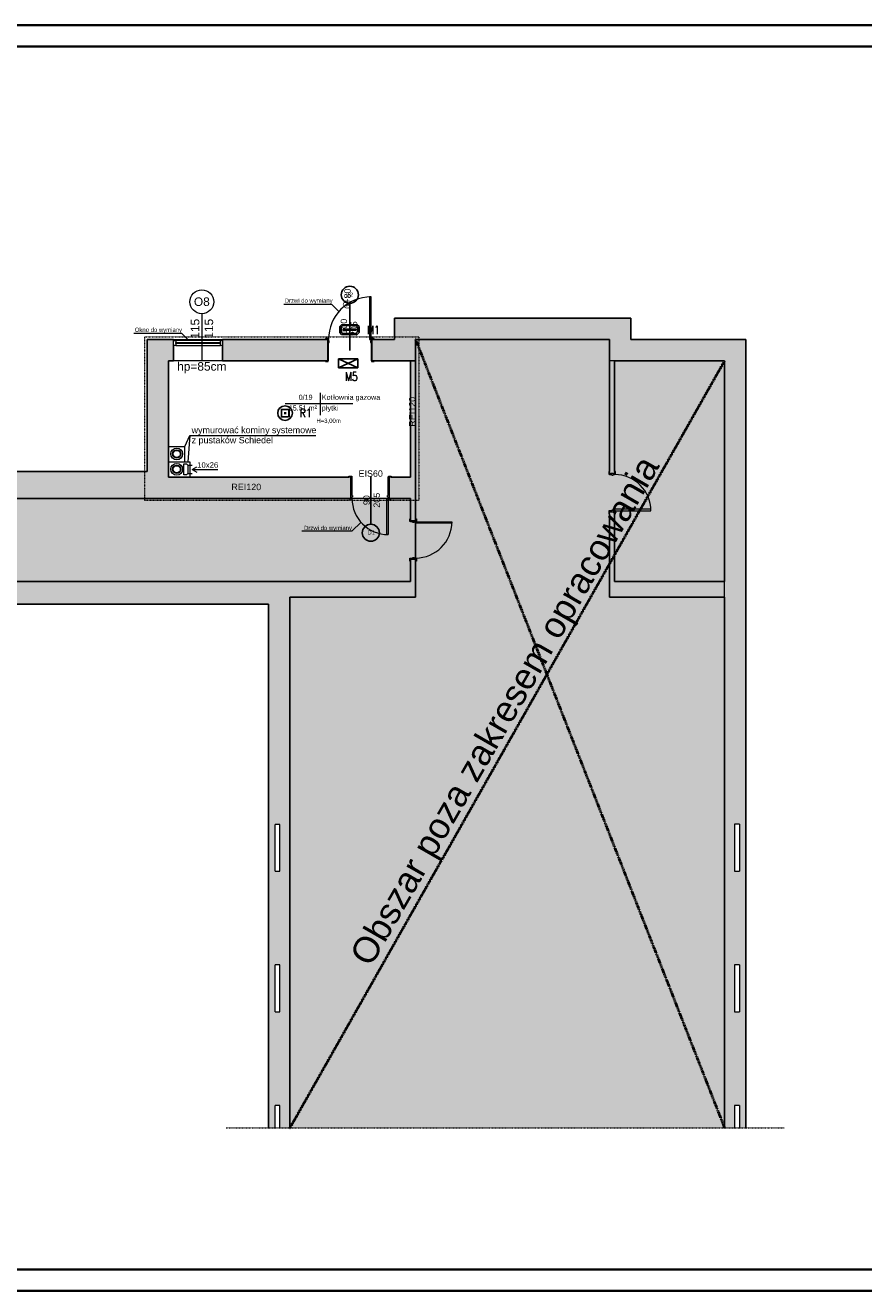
# Model space of a CAD drawing. Header units: centimetres. Extents: x 14504 to 44111, y -18976 to -7683.
# Tile 56 of 141: x 25101 to 27068, y -15068 to -12098. Entities that reach past the tile are written whole.
import ezdxf

# ---------------------------------------------------------------- set-up
doc = ezdxf.new("R2010")
doc.units = ezdxf.units.CM
doc.linetypes.add('Aligning Line 1_8_', pattern=[0.635, 0.3175, -0.3175])
for name, color, linetype, lineweight in [('_gruba', 90, 'Continuous', 35), ('A-AREA-IDEN', 4, 'Continuous', 9), ('A-DETL', 6, 'Continuous', 9), ('A-DETL-GENF', 92, 'Continuous', 9), ('A-DETL-MEDM', 33, 'Continuous', 25), ('A-DETL-THIN', 151, 'Continuous', 9), ('A-DOOR', 31, 'Continuous', 9), ('A-DOOR-FRAM', 31, 'Continuous', 18), ('A-GLAZ', 151, 'Continuous', 9), ('A-WALL', 4, 'Continuous', 9), ('A-WALL-PATT', 111, 'Continuous', 25), ('G-ANNO-TEXT', 8, 'Continuous', 9), ('I-WALL', 2, 'Continuous', 9), ('IE inst', 1, 'Continuous', 50)]:
    doc.layers.add(name, color=color, linetype=linetype, lineweight=lineweight)
doc.styles.add('Arial', font='arial.ttf', dxfattribs={"height": 23.8125})
doc.styles.add('Arial_1', font='arial.ttf', dxfattribs={"height": 12})
doc.styles.add('Arial_3', font='arial.ttf', dxfattribs={"width": 0.8, "height": 18})
doc.styles.add('Arial_4', font='arial.ttf', dxfattribs={"height": 10})
doc.styles.add('Arial_5', font='arial.ttf', dxfattribs={"height": 15})
doc.styles.add('Arial_6', font='arial.ttf', dxfattribs={"height": 100})
doc.styles.add('ROMANS', font='romans')
doc.styles.get("Standard").update_dxf_attribs({"font": 'romans.shx', "width": 0.8, "height": 20})

# ---------------------------------------------------------------- blocks, each defined once
blk = doc.blocks.new('Aluminum_1 szybowe - Okno 110_250 p_190-437917-3_Poziom parteru')
at = {"layer": 'A-GLAZ'}
for p, q in [((-81.3, 12.7), (-27.2, 12.7)), ((-81.3, 1.2), (-27.2, 1.2)), ((-27.2, 1.2), (-27.2, 12.7))]:
    blk.add_line(p, q, dxfattribs=at)
blk = doc.blocks.new('Aluminum_1 szybowe - Okno 110_250 p_190-V3-3_Poziom parteru')
at = {"layer": 'A-GLAZ'}
for p, q in [((-137.2, 12.7), (-27.2, 12.7)), ((-137.2, 12.7), (-137.2, 1.2)), ((-137.2, 1.2), (-27.2, 1.2)), ((-27.2, 1.2), (-27.2, 12.7))]:
    blk.add_line(p, q, dxfattribs=at)
blk = doc.blocks.new('Aluminum_1 szybowe - Okno 110_250 p_190-V4-3_Poziom parteru')
at = {"layer": 'A-GLAZ'}
for p, q in [((-137.2, 12.7), (-83.1, 12.7)), ((-137.2, 12.7), (-137.2, 1.2)), ((-137.2, 1.2), (-83.1, 1.2))]:
    blk.add_line(p, q, dxfattribs=at)
blk = doc.blocks.new('Drzwi-wewnętrzne-jednoskrzydłowe-dwupanelowe-drewniane - 900 x 2100mm-438152-3_Poziom parteru')
at = {"layer": 'A-DOOR', "lineweight": 18}
for p, q in [((42.5, 90.7), (39, 90.7)), ((39, 90.7), (39, 5.7)), ((42.5, 5.7), (42.5, 90.7)), ((39, 5.7), (42.5, 5.7))]:
    blk.add_line(p, q, dxfattribs=at)
at = {"layer": 'A-DOOR'}
for p, q in [((-43.1, 7.7), (-49.6, 7.7)), ((-49.6, 7.7), (-49.6, 5.7)), ((-49.6, 5.7), (-43.1, 5.7)), ((-43.1, 5.7), (-43.1, 7.7)), ((49.6, 7.7), (43.1, 7.7)), ((43.1, 7.7), (43.1, 5.7)), ((43.1, 5.7), (49.6, 5.7)), ((49.6, 5.7), (49.6, 7.7)), ((-43.1, -6.3), (-49.6, -6.3)), ((-49.6, -6.3), (-49.6, -8.3)), ((-49.6, -8.3), (-43.1, -8.3)), ((-43.1, -8.3), (-43.1, -6.3)), ((49.6, -6.3), (43.1, -6.3)), ((43.1, -6.3), (43.1, -8.3)), ((43.1, -8.3), (49.6, -8.3)), ((49.6, -8.3), (49.6, -6.3))]:
    blk.add_line(p, q, dxfattribs=at)
blk.add_arc((42.5, 5.7), 85, 90, 180, dxfattribs=at)
at = {"layer": 'A-DOOR-FRAM'}
for p, q in [((-42.5, 5.7), (-45, 5.7)), ((-45, 5.7), (-45, -6.3)), ((-42.5, 2.2), (-42.5, 5.7)), ((-41.2, 2.2), (-42.5, 2.2)), ((-41.2, -1.3), (-41.2, 2.2)), ((42.5, 2.2), (41.2, 2.2)), ((41.2, 2.2), (41.2, -1.3)), ((42.5, 5.7), (42.5, 2.2)), ((45, 5.7), (42.5, 5.7)), ((45, -6.3), (45, 5.7)), ((-45, -6.3), (-42.5, -6.3)), ((-42.5, -6.3), (-42.5, -1.3)), ((-42.5, -1.3), (-41.2, -1.3)), ((41.2, -1.3), (42.5, -1.3)), ((42.5, -1.3), (42.5, -6.3)), ((42.5, -6.3), (45, -6.3))]:
    blk.add_line(p, q, dxfattribs=at)
blk = doc.blocks.new('Drzwi-wewnętrzne-jednoskrzydłowe-dwupanelowe-drewniane - 900 x 2100mm-683114-3_Poziom parteru')
at = {"layer": 'A-DOOR', "color": 84}
for p, q in [((-49.635, 27.3175), (-43.135, 27.3175)), ((-49.635, 25.3175), (-49.635, 27.3175)), ((-43.135, 25.3175), (-49.635, 25.3175)), ((-43.135, 27.3175), (-43.135, 25.3175)), ((43.135, 27.3175), (49.635, 27.3175)), ((43.135, 25.3175), (43.135, 27.3175)), ((49.635, 25.3175), (43.135, 25.3175)), ((49.635, 27.3175), (49.635, 25.3175)), ((-49.635, -24.6825), (-43.135, -24.6825)), ((-49.635, -26.6825), (-49.635, -24.6825)), ((-43.135, -26.6825), (-49.635, -26.6825)), ((-43.135, -24.6825), (-43.135, -26.6825)), ((43.135, -24.6825), (49.635, -24.6825)), ((43.135, -26.6825), (43.135, -24.6825)), ((49.635, -26.6825), (43.135, -26.6825)), ((49.635, -24.6825), (49.635, -26.6825))]:
    blk.add_line(p, q, dxfattribs=at)
at = {"layer": 'A-DOOR', "color": 94, "lineweight": 18}
for p, q in [((39, -24.6825), (42.5, -24.6825)), ((39, -109.6825), (39, -24.6825)), ((42.5, -24.6825), (42.5, -109.6825)), ((42.5, -109.6825), (39, -109.6825))]:
    blk.add_line(p, q, dxfattribs=at)
at = {"layer": 'A-DOOR', "color": 84}
blk.add_arc((42.5, -24.6825), 85, 180, 270, dxfattribs=at)
at = {"layer": 'A-DOOR-FRAM', "color": 94}
for p, q in [((-45, 25.3175), (-42.5, 25.3175)), ((-45, -24.6825), (-45, 25.3175)), ((-42.5, 25.3175), (-42.5, -17.69)), ((42.5, 25.3175), (45, 25.3175)), ((42.5, -17.69), (42.5, 25.3175)), ((45, 25.3175), (45, -24.6825)), ((-42.5, -24.6825), (-45, -24.6825)), ((-42.5, -17.69), (-41.23, -17.69)), ((-42.5, -21.1825), (-42.5, -24.6825)), ((-41.23, -21.1825), (-42.5, -21.1825)), ((-41.23, -17.69), (-41.23, -21.1825)), ((41.23, -17.69), (42.5, -17.69)), ((41.23, -21.1825), (41.23, -17.69)), ((42.5, -21.1825), (41.23, -21.1825)), ((42.5, -24.6825), (42.5, -21.1825)), ((45, -24.6825), (42.5, -24.6825))]:
    blk.add_line(p, q, dxfattribs=at)
blk = doc.blocks.new('Aluminum_1 szybowe - 115x115-690100-3_Poziom parteru')
at = {"layer": 'A-GLAZ', "color": 94, "lineweight": 18}
for p, q in [((-137.2, -13.7), (-132.1, -13.7)), ((-137.2, -25.1), (-137.2, -13.7)), ((-132.1, -25.1), (-137.2, -25.1)), ((-132.1, -13.7), (-132.1, -25.1)), ((-132.1, -18.1), (-27.2, -18.1)), ((-132.1, -20.7), (-132.1, -18.1)), ((-27.2, -20.7), (-132.1, -20.7)), ((-27.2, -13.7), (-22.2, -13.7)), ((-27.2, -25.1), (-27.2, -13.7)), ((-27.2, -18.1), (-27.2, -20.7)), ((-22.2, -25.1), (-27.2, -25.1)), ((-22.2, -13.7), (-22.2, -25.1))]:
    blk.add_line(p, q, dxfattribs=at)
at = {"layer": 'A-GLAZ', "color": 84}
for p, q in [((-27.2, -13.7), (-132.1, -13.7)), ((-132.1, -25.1), (-27.2, -25.1))]:
    blk.add_line(p, q, dxfattribs=at)
blk = doc.blocks.new('Drzwi-wewnętrzne-jednoskrzydłowe-dwupanelowe-drewniane - 900 x 2100mm-658395-3_Poziom parteru')
at = {"layer": 'A-DOOR'}
for p, q in [((-49.6, 8.3), (-43.1, 8.3)), ((-49.6, 6.3), (-49.6, 8.3)), ((-43.1, 6.3), (-49.6, 6.3)), ((-43.1, 8.3), (-43.1, 6.3)), ((43.1, 8.3), (49.6, 8.3)), ((43.1, 6.3), (43.1, 8.3)), ((49.6, 6.3), (43.1, 6.3)), ((49.6, 8.3), (49.6, 6.3)), ((-49.6, -5.7), (-43.1, -5.7)), ((-49.6, -7.7), (-49.6, -5.7)), ((-43.1, -7.7), (-49.6, -7.7)), ((-43.1, -5.7), (-43.1, -7.7)), ((43.1, -5.7), (49.6, -5.7)), ((43.1, -7.7), (43.1, -5.7)), ((49.6, -7.7), (43.1, -7.7)), ((49.6, -5.7), (49.6, -7.7))]:
    blk.add_line(p, q, dxfattribs=at)
at = {"layer": 'A-DOOR', "lineweight": 18}
for p, q in [((39, -5.7), (42.5, -5.7)), ((39, -90.7), (39, -5.7)), ((42.5, -5.7), (42.5, -90.7)), ((42.5, -90.7), (39, -90.7))]:
    blk.add_line(p, q, dxfattribs=at)
at = {"layer": 'A-DOOR'}
blk.add_arc((42.5, -5.7), 85, 180, 270, dxfattribs=at)
at = {"layer": 'A-DOOR-FRAM'}
for p, q in [((-45, 6.3), (-42.5, 6.3)), ((-45, -5.7), (-45, 6.3)), ((-42.5, 6.3), (-42.5, 1.3)), ((-42.5, 1.3), (-41.2, 1.3)), ((-41.2, 1.3), (-41.2, -2.2)), ((41.2, 1.3), (42.5, 1.3)), ((41.2, -2.2), (41.2, 1.3)), ((42.5, 6.3), (45, 6.3)), ((42.5, 1.3), (42.5, 6.3)), ((45, 6.3), (45, -5.7)), ((-42.5, -5.7), (-45, -5.7)), ((-42.5, -2.2), (-42.5, -5.7)), ((-41.2, -2.2), (-42.5, -2.2)), ((42.5, -2.2), (41.2, -2.2)), ((42.5, -5.7), (42.5, -2.2)), ((45, -5.7), (42.5, -5.7))]:
    blk.add_line(p, q, dxfattribs=at)
blk = doc.blocks.new('Etyk_pom_1_mala - Etyk_pom_1_mala-219433-3_Poziom parteru')
at = {"layer": 'A-AREA-IDEN'}
for p, q in [((-0.096, 0.144), (-0.096, -0.378)), ((-0.915, -0.101), (0.666, -0.101))]:
    blk.add_line(p, q, dxfattribs=at)
blk = doc.blocks.new('lla')
at = {"layer": 'IE inst', "lineweight": -3}
h = blk.add_hatch(color=256, dxfattribs=at)
h.paths.add_polyline_path([(98857, 98704), (98641, 98704), (98641, 98489), (98857, 98489)])
h.paths.add_polyline_path([(98813, 98532), (98684, 98532), (98684, 98661), (98813, 98661)], flags=16)
h.paths.add_polyline_path([(98776, 98624), (98776, 98569), (98722, 98569), (98722, 98624)], flags=0)
h.paths.add_polyline_path([(98825, 98507), (98828, 98507), (98829, 98506), (98829, 98502), (98828, 98501), (98825, 98501), (98824, 98502), (98824, 98504), (98825, 98505), (98828, 98505), (98828, 98504), (98826, 98504), (98825, 98503), (98825, 98502), (98826, 98502), (98828, 98502), (98828, 98502), (98828, 98505), (98828, 98506), (98825, 98506)], flags=16)
h.paths.add_polyline_path([(98831, 98507), (98832, 98507), (98832, 98502), (98832, 98502), (98833, 98502), (98834, 98502), (98834, 98507), (98835, 98507), (98835, 98502), (98835, 98502), (98837, 98502), (98837, 98502), (98837, 98507), (98838, 98507), (98838, 98502), (98837, 98501), (98835, 98501), (98834, 98501), (98834, 98501), (98832, 98501), (98831, 98502)], flags=16)
h.paths.add_polyline_path([(98841, 98507), (98844, 98507), (98845, 98506), (98845, 98504), (98844, 98503), (98841, 98503), (98841, 98504), (98843, 98504), (98844, 98505), (98844, 98506), (98843, 98506), (98841, 98506), (98840, 98505), (98840, 98503), (98841, 98502), (98844, 98502), (98846, 98504), (98845, 98504), (98845, 98506), (98846, 98504), (98848, 98506), (98847, 98506), (98847, 98507), (98850, 98507), (98850, 98505), (98849, 98505), (98849, 98506), (98847, 98504), (98850, 98501), (98849, 98501), (98846, 98503), (98844, 98501), (98841, 98501), (98839, 98502), (98839, 98506)], flags=16)
h.paths.add_polyline_path([(98824, 98499), (98825, 98499), (98825, 98499), (98824, 98499), (98824, 98498), (98825, 98498), (98825, 98498), (98824, 98498), (98824, 98498), (98825, 98498), (98825, 98497), (98824, 98497)], flags=16)
h.paths.add_polyline_path([(98826, 98499), (98826, 98499), (98826, 98498), (98827, 98499), (98827, 98499), (98827, 98497), (98827, 98497), (98827, 98499), (98826, 98498), (98826, 98499), (98826, 98497), (98826, 98497)], flags=16)
h.paths.add_polyline_path([(98828, 98499), (98829, 98499), (98829, 98499), (98828, 98499), (98828, 98498), (98829, 98498), (98829, 98498), (98828, 98498), (98828, 98498), (98829, 98498), (98829, 98497), (98828, 98497)], flags=16)
h.paths.add_polyline_path([(98830, 98498), (98830, 98498), (98830, 98498)], flags=16)
h.paths.add_polyline_path([(98829, 98499), (98830, 98499), (98830, 98499), (98830, 98499), (98830, 98498), (98830, 98498), (98830, 98498), (98830, 98498), (98830, 98498), (98829, 98498)], flags=16)
h.paths.add_polyline_path([(98831, 98499), (98831, 98499), (98831, 98499)], flags=16)
h.paths.add_polyline_path([(98832, 98499), (98833, 98499), (98833, 98499), (98832, 98499), (98832, 98498), (98833, 98498), (98833, 98498), (98832, 98498), (98832, 98498), (98833, 98498), (98833, 98497), (98832, 98497)], flags=16)
h.paths.add_polyline_path([(98834, 98499), (98834, 98499), (98835, 98498), (98835, 98499), (98835, 98499), (98835, 98497), (98835, 98497), (98834, 98499), (98834, 98497), (98834, 98497)], flags=16)
h.paths.add_polyline_path([(98836, 98499), (98836, 98499), (98836, 98499)], flags=16)
h.paths.add_polyline_path([(98837, 98499), (98837, 98499), (98838, 98498), (98838, 98499), (98838, 98499), (98838, 98498), (98838, 98497), (98838, 98497), (98838, 98498)], flags=16)
h.paths.add_polyline_path([(98839, 98499), (98840, 98499), (98840, 98498), (98840, 98498), (98840, 98497), (98839, 98497)], flags=16)
h.paths.add_polyline_path([(98841, 98499), (98841, 98499), (98841, 98497), (98841, 98497)], flags=16)
h.paths.add_polyline_path([(98841, 98499), (98841, 98499), (98842, 98499)], flags=16)
h.paths.add_polyline_path([(98843, 98499), (98843, 98499), (98843, 98498), (98844, 98498), (98844, 98499), (98844, 98499), (98844, 98497), (98844, 98497), (98844, 98498), (98843, 98498), (98843, 98497), (98843, 98497)], flags=16)
h.paths.add_polyline_path([(98845, 98499), (98846, 98499), (98846, 98499), (98845, 98499), (98845, 98497), (98845, 98497), (98845, 98499), (98845, 98499)], flags=16)
h.paths.add_polyline_path([(98846, 98499), (98846, 98499), (98846, 98497), (98846, 98497)], flags=16)
h.paths.add_polyline_path([(98847, 98499), (98847, 98499), (98848, 98498), (98848, 98499), (98848, 98499), (98848, 98497), (98848, 98497), (98847, 98499), (98847, 98497), (98847, 98497)], flags=16)
blk.add_circle((98744, 98597), 172, dxfattribs=at)

msp = doc.modelspace()

# ---------------------------------------------------------------- hatches: boundary and pattern name
at = {"layer": 'A-DETL-GENF', "transparency": 33554508}
for points in [[(25722.8, -14687), (26742, -14687), (26742, -13439.9), (26472, -13439.9), (26472, -13239.4), (26484, -13239.4), (26484, -13402.9), (26742, -13402.9), (26742, -12884.9), (26484, -12884.9), (26484, -13149.4), (26472, -13149.4), (26472, -12834.9), (26017, -12834.9), (26017, -13439.9), (25722, -13439.9), (25722, -14687)], [(26005, -13402.9), (26005, -13350.4), (26017, -13350.4), (26017, -13260.4), (26005, -13260.4), (26005, -13207.9), (24477, -13207.9), (24477, -13209.9), (24402, -13209.9), (24402, -13399.9), (24477, -13399.9), (24477, -13402.9), (25837.6, -13402.9)]]:
    msp.add_hatch(color=9, dxfattribs=at).paths.add_polyline_path(points)
h = msp.add_hatch(color=9, dxfattribs=at)
h.paths.add_polyline_path([(26472, -13439.9), (26742, -13439.9), (26742, -13402.9), (26484, -13402.9), (26484, -13239.4), (26472, -13239.4), (26472, -13402.9)])
h.paths.add_polyline_path([(26480.5, -13149.4), (26484, -13149.4), (26484, -12884.9), (26472, -12884.9), (26472, -13149.4), (26477, -13149.4)])
at = {"layer": 'A-WALL-PATT', "lineweight": 9, "transparency": 33554610}
for points in [[(25967, -12884.9), (26017, -12884.9), (26017, -12784.9), (25967, -12784.9), (25967, -12834.9)], [(26271.9, -12834.9), (26472, -12834.9), (26472, -12784.9), (26017, -12784.9), (26017, -12834.9)], [(26484, -12884.9), (26522, -12884.9), (26522, -12784.9), (26472, -12784.9), (26472, -12884.9)], [(25387, -13144.9), (25437, -13144.9), (25437, -12834.9), (25387, -12834.9)], [(26522, -12884.9), (26792, -12884.9), (26792, -12834.9), (26522, -12834.9)], [(26005, -13157.9), (26017, -13157.9), (26017, -12884.9), (26005, -12884.9), (26005, -13049.1)], [(24863.6, -13207.9), (25437, -13207.9), (25437, -13144.9), (24477, -13144.9), (24477, -13207.9), (24687.5, -13207.9)], [(25567.8, -13455.9), (25672, -13455.9), (25672, -13402.9), (24477, -13402.9), (24477, -13455.9), (24863.6, -13455.9)], [(25722, -13439.9), (26005, -13439.9), (26005, -13402.9), (25722, -13402.9)]]:
    msp.add_hatch(color=256, dxfattribs=at).paths.add_polyline_path(points)
h = msp.add_hatch(color=256, dxfattribs=at)
h.paths.add_polyline_path([(25437, -12884.9), (25449, -12884.9), (25449, -12834.9), (25437, -12834.9)])
h.paths.add_polyline_path([(25564, -12884.9), (25810, -12884.9), (25810, -12834.9), (25564, -12834.9), (25564, -12848.9)])
h.paths.add_polyline_path([(25967, -12884.9), (25967, -12834.9), (25915, -12834.9), (25915, -12884.9), (25919.9, -12884.9)])
h = msp.add_hatch(color=256, dxfattribs=at)
h.paths.add_polyline_path([(26777, -14687), (26792, -14687), (26792, -12884.9), (26742, -12884.9), (26742, -14687), (26765.6, -14687), (26765.6, -14632.9), (26777, -14632.9), (26777, -14638)])
h.paths.add_polyline_path([(26765.6, -14412.9), (26765.6, -14302.9), (26777, -14302.9), (26777, -14412.9)])
h.paths.add_polyline_path([(26777, -14082.9), (26765.6, -14082.9), (26765.6, -13972.9), (26777, -13972.9), (26777, -14077.8)])
h = msp.add_hatch(color=256, dxfattribs=at)
h.paths.add_polyline_path([(25955, -13207.9), (26017, -13207.9), (26017, -13157.9), (25955, -13157.9), (25955, -13204.4)])
h.paths.add_polyline_path([(25437, -13207.9), (25865, -13207.9), (25865, -13157.9), (25437, -13157.9)])
h = msp.add_hatch(color=256, dxfattribs=at)
h.paths.add_polyline_path([(26017, -13439.9), (26017, -13350.4), (26005, -13350.4), (26005, -13439.9)])
h.paths.add_polyline_path([(26005, -13260.4), (26017, -13260.4), (26017, -13207.9), (26005, -13207.9), (26005, -13255.8)])
h = msp.add_hatch(color=256, dxfattribs=at)
h.paths.add_polyline_path([(25701.7, -14687), (25722, -14687), (25722, -13402.9), (25672, -13402.9), (25672, -14687), (25687, -14687), (25687, -14632.9), (25698.4, -14632.9), (25698.4, -14687)])
h.paths.add_polyline_path([(25698.4, -14412.9), (25687, -14412.9), (25687, -14302.9), (25698.4, -14302.9), (25698.4, -14407.8)])
h.paths.add_polyline_path([(25687.1, -14082.9), (25687, -14082.9), (25687, -13972.9), (25698.4, -13972.9), (25698.4, -14082.9)])
at = {"layer": 'IE inst', "lineweight": -3}
h = msp.add_hatch(color=256, dxfattribs=at)
edge = h.paths.add_edge_path()
edge.add_arc((25850.3, -12811.6), 0.688, 180, 540)
h = msp.add_hatch(color=256, dxfattribs=at)
edge = h.paths.add_edge_path()
edge.add_arc((25854, -12811.6), 0.688, 180, 540)
h = msp.add_hatch(color=256, dxfattribs=at)
edge = h.paths.add_edge_path()
edge.add_arc((25857.7, -12811.6), 0.688, 180, 540)
h = msp.add_hatch(color=256, dxfattribs=at)
edge = h.paths.add_edge_path()
edge.add_arc((25861.5, -12811.6), 0.688, 0, 360)
h = msp.add_hatch(color=256, dxfattribs=at)
edge = h.paths.add_edge_path()
edge.add_arc((25865.2, -12811.6), 0.688, 180, 540)
h = msp.add_hatch(color=256, dxfattribs=at)
edge = h.paths.add_edge_path()
edge.add_arc((25868.9, -12811.6), 0.688, 180, 540)
h = msp.add_hatch(color=256, dxfattribs=at)
edge = h.paths.add_edge_path()
edge.add_arc((25872.7, -12811.6), 0.688, 180, 540)

# ---------------------------------------------------------------- linework, layer by layer
at = {"layer": '_gruba'}
for points in [[(21163, -12097.6), (28163, -12097.6), (28163, -15067.6), (21163, -15067.6)], [(21213, -15017.6), (28113, -15017.6), (28113, -12147.6), (21213, -12147.6)]]:
    msp.add_lwpolyline(points, dxfattribs=at)
at = {"layer": 'A-DETL'}
for p, q in [((25707.6, -12751.9), (25819.6, -12751.9)), ((25819.6, -12751.9), (25836.8, -12769.1)), ((25355.8, -12820.3), (25467.8, -12820.3)), ((25467.8, -12820.3), (25484.9, -12837.5)), ((25868.1, -13284.4), (25888.3, -13264.3)), ((25750.1, -13284.4), (25868.1, -13284.4))]:
    msp.add_line(p, q, dxfattribs=at)
at = {"layer": 'A-DETL', "linetype": 'Aligning Line 1_8_', "lineweight": 18}
for p, q in [((25380.5, -12828.6), (26024.5, -12828.6)), ((25380.5, -12828.6), (25380.5, -13212.7)), ((26024.5, -12828.6), (26024.5, -13212.7)), ((26024.5, -13212.7), (25380.5, -13212.7))]:
    msp.add_line(p, q, dxfattribs=at)
at = {"layer": 'A-DETL', "linetype": 'Aligning Line 1_8_', "lineweight": 50}
for p, q in [((26017, -12834.9), (26742, -14685.4)), ((25722, -14685.4), (26742, -12884.9))]:
    msp.add_line(p, q, dxfattribs=at)
at = {"layer": 'A-DETL', "linetype": 'Aligning Line 1_8_'}
msp.add_line((25572, -14685.4), (26882, -14685.4), dxfattribs=at)
at = {"layer": 'A-DETL-MEDM'}
for p, q in [((25862.5, -12860.9), (25862.5, -12749.9)), ((25911.8, -13157.7), (25911.8, -13268.7))]:
    msp.add_line(p, q, dxfattribs=at)
for centre in [(25862.5, -12729.9), (25911.8, -13288.7)]:
    msp.add_circle(centre, 20, dxfattribs=at)
at = {"layer": 'A-DETL-THIN'}
for p, q in [((25515.1, -12774.4), (25515.1, -12884.4)), ((26472, -12834.9), (26017, -12834.9)), ((26017, -12834.9), (26017, -13439.9)), ((26472, -12884.9), (26472, -12834.9)), ((26742, -12884.9), (26472, -12884.9)), ((26742, -14687), (26742, -12884.9)), ((25475, -13085.9), (25487, -13060.6)), ((25487, -13060.6), (25482.7, -13121.9)), ((25487, -13060.6), (25783, -13060.6)), ((25437, -13085.9), (25475, -13085.9)), ((25475, -13121.9), (25475, -13085.9)), ((25437, -13121.9), (25487, -13121.9)), ((25473, -13127), (25479.5, -13127)), ((25473, -13152.9), (25473, -13127)), ((25482.7, -13130.3), (25479.5, -13127)), ((25487, -13121.9), (25487, -13157.9)), ((25479.5, -13152.9), (25473, -13152.9)), ((25482.7, -13149.7), (25479.5, -13152.9)), ((25482.7, -13130.3), (25482.7, -13149.7)), ((25482.7, -13130.3), (25492.7, -13130.3)), ((25482.7, -13149.7), (25492.7, -13149.7)), ((25492.7, -13140.3), (25503.6, -13134)), ((25492.7, -13140.3), (25552.7, -13140.3)), ((25492.7, -13140.3), (25503.6, -13146.5)), ((26005, -13207.9), (24402, -13207.9)), ((26005, -13260.4), (26005, -13207.9)), ((26017, -13260.4), (26005, -13260.4)), ((26017, -13350.4), (26017, -13260.4)), ((26005, -13402.9), (26005, -13350.4)), ((26005, -13350.4), (26017, -13350.4)), ((24402, -13402.9), (26005, -13402.9)), ((26017, -13439.9), (25722, -13439.9)), ((25722, -13439.9), (25722, -14687))]:
    msp.add_line(p, q, dxfattribs=at)
for centre, radius in [((25515.1, -12746.4), 28), ((25456.2, -13103.7), 14), ((25456.2, -13103.7), 10), ((25456.2, -13103.7), 8.5), ((25456.2, -13139.7), 14), ((25456.2, -13139.7), 10), ((25456.2, -13139.7), 8.5)]:
    msp.add_circle(centre, radius, dxfattribs=at)
at = {"layer": 'A-DOOR', "lineweight": 18}
for p, q in [((25912.5, -12734.9), (25909, -12734.9)), ((25909, -12734.9), (25909, -12834.9)), ((25912.5, -12834.9), (25912.5, -12734.9))]:
    msp.add_line(p, q, dxfattribs=at)
at = {"layer": 'A-DOOR', "color": 84}
for p, q in [((25811.9, -12832.9), (25805.4, -12832.9)), ((25805.4, -12832.9), (25805.4, -12834.9)), ((25805.4, -12834.9), (25811.9, -12834.9)), ((25811.9, -12834.9), (25811.9, -12832.9)), ((25919.6, -12832.9), (25913.1, -12832.9)), ((25913.1, -12832.9), (25913.1, -12834.9)), ((25913.1, -12834.9), (25919.6, -12834.9)), ((25919.6, -12834.9), (25919.6, -12832.9)), ((25811.9, -12884.9), (25805.4, -12884.9)), ((25805.4, -12884.9), (25805.4, -12886.9)), ((25805.4, -12886.9), (25811.9, -12886.9)), ((25811.9, -12886.9), (25811.9, -12884.9)), ((25919.6, -12884.9), (25913.1, -12884.9)), ((25913.1, -12884.9), (25913.1, -12886.9)), ((25913.1, -12886.9), (25919.6, -12886.9)), ((25919.6, -12886.9), (25919.6, -12884.9))]:
    msp.add_line(p, q, dxfattribs=at)
at = {"layer": 'A-DOOR', "color": 94, "lineweight": 18}
msp.add_line((25909, -12834.9), (25912.5, -12834.9), dxfattribs=at)
at = {"layer": 'A-DOOR'}
msp.add_arc((25912.5, -12834.9), 100, 90, 180, dxfattribs=at)
at = {"layer": 'A-DOOR-FRAM', "color": 94}
for p, q in [((25812.5, -12834.9), (25810, -12834.9)), ((25810, -12834.9), (25810, -12884.9)), ((25812.5, -12838.4), (25812.5, -12834.9)), ((25813.8, -12838.4), (25812.5, -12838.4)), ((25812.5, -12884.9), (25812.5, -12841.9)), ((25812.5, -12841.9), (25813.8, -12841.9)), ((25813.8, -12841.9), (25813.8, -12838.4)), ((25912.5, -12838.4), (25911.2, -12838.4)), ((25911.2, -12838.4), (25911.2, -12841.9)), ((25911.2, -12841.9), (25912.5, -12841.9)), ((25912.5, -12834.9), (25912.5, -12838.4)), ((25915, -12834.9), (25912.5, -12834.9)), ((25912.5, -12841.9), (25912.5, -12884.9)), ((25915, -12884.9), (25915, -12834.9)), ((25810, -12884.9), (25812.5, -12884.9)), ((25912.5, -12884.9), (25915, -12884.9))]:
    msp.add_line(p, q, dxfattribs=at)
at = {"layer": 'A-WALL', "lineweight": 25}
for p, q in [((25967, -12784.9), (25967, -12834.9)), ((26522, -12784.9), (25967, -12784.9)), ((26522, -12834.9), (26522, -12784.9)), ((25449, -12834.9), (25387, -12834.9)), ((25387, -12834.9), (25387, -13144.9)), ((25449, -12837.5), (25449, -12834.9)), ((25449, -12884.9), (25449, -12848.9)), ((25805.4, -12834.9), (25564, -12834.9)), ((25564, -12834.9), (25564, -12837.5)), ((25564, -12848.9), (25564, -12884.9)), ((25967, -12834.9), (25919.6, -12834.9)), ((26017, -12834.9), (26472, -12834.9)), ((26017, -13255.8), (26017, -12834.9)), ((26472, -12834.9), (26472, -13144.8)), ((26792, -12834.9), (26522, -12834.9)), ((26792, -14687), (26792, -12834.9)), ((25437, -13157.9), (25437, -12884.9)), ((25437, -12884.9), (25449, -12884.9)), ((25564, -12884.9), (25805.4, -12884.9)), ((25919.6, -12884.9), (26017, -12884.9)), ((26005, -12884.9), (26005, -13157.9)), ((26484, -12884.9), (26742, -12884.9)), ((26484, -13144.8), (26484, -12884.9)), ((26742, -12884.9), (26742, -13402.9)), ((25387, -13144.9), (24477, -13144.9)), ((25860.4, -13157.9), (25437, -13157.9)), ((26005, -13157.9), (25959.6, -13157.9)), ((24477, -13207.9), (25860.4, -13207.9)), ((25959.6, -13207.9), (26005, -13207.9)), ((26005, -13207.9), (26005, -13255.8)), ((26472, -13244), (26472, -13439.9)), ((26484, -13402.9), (26484, -13244)), ((26005, -13355), (26005, -13402.9)), ((26017, -13439.9), (26017, -13355)), ((26005, -13402.9), (25672, -13402.9)), ((26742, -13402.9), (26484, -13402.9)), ((25722, -14687), (25722, -13439.9)), ((25722, -13439.9), (26017, -13439.9)), ((26472, -13439.9), (26742, -13439.9)), ((26742, -13439.9), (26742, -14687)), ((25672, -13455.9), (25672, -14687))]:
    msp.add_line(p, q, dxfattribs=at)
at = {"layer": 'A-WALL'}
for p, q in [((25449, -12834.9), (25564, -12834.9)), ((25564, -12884.9), (25449, -12884.9))]:
    msp.add_line(p, q, dxfattribs=at)
at = {"layer": 'I-WALL', "lineweight": 25}
for p, q in [((25672, -13402.9), (24477, -13402.9)), ((24477, -13455.9), (25672, -13455.9))]:
    msp.add_line(p, q, dxfattribs=at)
at = {"layer": 'IE inst', "lineweight": -3}
for p, q in [((25843.2, -12800.3), (25838.7, -12804.8)), ((25861.6, -12800.3), (25843.2, -12800.3)), ((25880.1, -12800.3), (25861.6, -12800.3)), ((25884.6, -12804.8), (25880.1, -12800.3)), ((25838.7, -12804.8), (25838.7, -12804.8)), ((25838.7, -12818.7), (25838.7, -12804.8)), ((25843.2, -12823.2), (25838.7, -12818.7)), ((25846, -12801.9), (25842.2, -12805.7)), ((25842.2, -12817.4), (25842.2, -12805.7)), ((25846, -12821.2), (25842.2, -12817.4)), ((25861.6, -12823.2), (25843.2, -12823.2)), ((25861.5, -12801.9), (25846, -12801.9)), ((25861.5, -12821.2), (25846, -12821.2)), ((25846.6, -12810.4), (25876.4, -12810.4)), ((25846.6, -12812.8), (25846.6, -12810.4)), ((25876.4, -12812.8), (25846.6, -12812.8)), ((25877, -12801.9), (25861.5, -12801.9)), ((25877, -12821.2), (25861.5, -12821.2)), ((25880.1, -12823.2), (25861.6, -12823.2)), ((25876.4, -12810.4), (25876.4, -12812.8)), ((25880.8, -12805.7), (25877, -12801.9)), ((25880.8, -12817.4), (25877, -12821.2)), ((25884.6, -12818.7), (25880.1, -12823.2)), ((25880.8, -12817.4), (25880.8, -12805.7)), ((25884.6, -12818.7), (25884.6, -12804.8)), ((25881.6, -12880.4), (25835.9, -12880.4)), ((25835.9, -12880.4), (25835.9, -12901.9)), ((25835.9, -12901.9), (25881.6, -12880.4)), ((25835.9, -12880.4), (25881.6, -12901.9)), ((25881.6, -12901.9), (25881.6, -12880.4)), ((25835.9, -12901.9), (25881.6, -12901.9))]:
    msp.add_line(p, q, dxfattribs=at)
msp.add_circle((25861.5, -12811.6), 0.688, dxfattribs=at)

# ---------------------------------------------------------------- block references
at = {"layer": 'A-AREA-IDEN', "xscale": 99.99999999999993, "yscale": 99.99999999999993, "zscale": 99.99999999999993}
msp.add_blockref('Etyk_pom_1_mala - Etyk_pom_1_mala-219433-3_Poziom parteru', (25802.6, -12974.8), dxfattribs=at)
at = {"layer": 'A-DOOR', "color": 84}
msp.add_blockref('Drzwi-wewnętrzne-jednoskrzydłowe-dwupanelowe-drewniane - 900 x 2100mm-683114-3_Poziom parteru', (25910, -13183.2), dxfattribs=at)
at = {"layer": 'A-DOOR'}
for name, p, rotation in [('Drzwi-wewnętrzne-jednoskrzydłowe-dwupanelowe-drewniane - 900 x 2100mm-438152-3_Poziom parteru', (26478.3, -13194.4), 270), ('Drzwi-wewnętrzne-jednoskrzydłowe-dwupanelowe-drewniane - 900 x 2100mm-658395-3_Poziom parteru', (26011.3, -13305.4), 90)]:
    msp.add_blockref(name, p, dxfattribs=dict(at, rotation=rotation))
at = {"layer": 'A-GLAZ', "color": 84, "rotation": 180}
msp.add_blockref('Aluminum_1 szybowe - 115x115-690100-3_Poziom parteru', (25426.9, -12862.6), dxfattribs=at)
at = {"layer": 'A-GLAZ'}
for name, p, rotation in [('Aluminum_1 szybowe - Okno 110_250 p_190-V3-3_Poziom parteru', (25699.7, -13945.8), 89.99999999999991), ('Aluminum_1 szybowe - Okno 110_250 p_190-V3-3_Poziom parteru', (26764.4, -14110.1), 269.9999999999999), ('Aluminum_1 szybowe - Okno 110_250 p_190-V3-3_Poziom parteru', (25699.7, -14275.8), 89.99999999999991), ('Aluminum_1 szybowe - Okno 110_250 p_190-V3-3_Poziom parteru', (26764.4, -14440.1), 269.9999999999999), ('Aluminum_1 szybowe - Okno 110_250 p_190-437917-3_Poziom parteru', (25699.7, -14605.8), 89.99999999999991), ('Aluminum_1 szybowe - Okno 110_250 p_190-V4-3_Poziom parteru', (26764.4, -14770.1), 269.9999999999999)]:
    msp.add_blockref(name, p, dxfattribs=dict(at, rotation=rotation))
at = {"layer": 'IE inst', "xscale": 0.1000000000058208, "yscale": 0.09999999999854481, "zscale": 0.1}
msp.add_blockref('lla', (15836.1, -22867.5), dxfattribs=at)

# ---------------------------------------------------------------- texts
at = {"layer": 'A-AREA-IDEN', "char_height": 12, "attachment_point": 1, "style": 'Arial'}
for s, insert, width in [('0/19', (25742.4, -12964.6), 42.489), ('Kot', (25796.7, -12964.6), 32.869), ('łownia gazowa', (25823.8, -12964.6), 141.097), ('15.51 m²', (25719.3, -12989.8), 85.781), ('\\fArial|b0|i0|c238|p34|;p', (25796.7, -12989.8), 12.025), ('łytki', (25806.6, -12989.8), 38.481)]:
    msp.add_mtext(s, dxfattribs=dict(at, insert=insert, width=width))
at = {"layer": 'G-ANNO-TEXT', "attachment_point": 1}
for s, insert, char_height, width, style in [('O8', (25496.6, -12736.3), 20, 45.696, 'Arial_6'), ('Drzwi do wymiany', (25709.7, -12738.8), 10, 133.882, 'Arial_3'), ('D2', (25852.1, -12724.8), 10, 21.646, 'Arial_3'), ('Okno do wymiany', (25357.9, -12807.2), 10, 132.278, 'Arial_3'), ('hp=85cm', (25457.3, -12888.1), 20, 143.502, 'Arial_6'), ('ć komin', (25591.1, -13039.9), 15, 88.186, 'Arial_1'), ('H=3,00m', (25784.2, -13020.7), 10, 67.342, 'Arial_3'), ('wymurowa', (25491.2, -13039.9), 15, 121.055, 'Arial_1'), ('z pustaków Schiedel', (25491.2, -13063.7), 15, 229.283, 'Arial_1'), ('\\fArial|b0|i0|c238|p34|;y', (25663.9, -13039.9), 15, 12.025, 'Arial_1'), (' systemow', (25673.8, -13039.9), 15, 119.451, 'Arial_1'), ('\\fArial|b0|i0|c238|p34|;e', (25772.4, -13039.9), 15, 13.629, 'Arial_1'), ('10x26', (25504.3, -13123), 13, 57.721, 'Arial_4'), ('EIS60', (25883, -13142.2), 15, 69.747, 'Arial_1'), ('REI120', (25584.6, -13173.6), 15, 85.781, 'Arial_1'), ('Drzwi do wymiany', (25755.2, -13272.3), 10, 133.882, 'Arial_3'), ('D1', (25903.8, -13283), 10, 21.646, 'Arial_3')]:
    msp.add_mtext(s, dxfattribs=dict(at, insert=insert, char_height=char_height, width=width, style=style))
for s, insert, char_height, width, rotation, style in [('+80 ', (25849.4, -12751, 0), 15, 51.308, 90, 'Arial_1'), ('\\fArial|b0|i0|c238|p34|;0', (25846.2, -12757.9, 0), 15, 14.43, 90, 'Arial_1'), ('\\fArial|b0|i0|c238|p34|;0', (25849.4, -12762.9, 0), 15, 14.43, 90, 'Arial_1'), ('115', (25489.4, -12833.1), 20, 57.721, 90, 'Arial_6'), ('115', (25521.8, -12833.1), 20, 57.721, 90, 'Arial_6'), ('100', (25840.9, -12821.3), 15, 43.291, 90, 'Arial_1'), ('205', (25864.7, -12827.2), 15, 43.291, 90, 'Arial_1'), ('REI120', (26001.3, -13039.5), 15, 85.781, 90, 'Arial_1'), ('Obszar poza zakresem opracowania', (25859.5, -14279.9), 60, 1664.303, 60.043, 'Arial_5'), ('90', (25894.2, -13223.7), 15, 28.861, 90, 'Arial_1'), ('205', (25918.1, -13229.7), 15, 43.291, 90, 'Arial_1')]:
    msp.add_mtext(s, dxfattribs=dict(at, insert=insert, char_height=char_height, width=width, rotation=rotation, style=style))
at = {"layer": 'IE inst', "linetype": 'Continuous', "lineweight": -3, "char_height": 20, "width": 111.292, "attachment_point": 1}
for s, insert in [('{\\Fromans.shx|c238;M1}', (25902.8, -12802.6)), ('{\\Fromans.shx|c238;M5}', (25850.8, -12912)), ('{\\Fromans.shx|c238;R1}', (25744.8, -12997.6))]:
    msp.add_mtext(s, dxfattribs=dict(at, insert=insert))
at = {"layer": 'IE inst', "lineweight": -3, "style": 'ROMANS', "width": 0.8, "flags": 13}
msp.add_attdef('TYP', (25876.8, -12803.1), 'XS30', height=0.12, rotation=180, dxfattribs=at)

doc.saveas('drawing.dxf')
